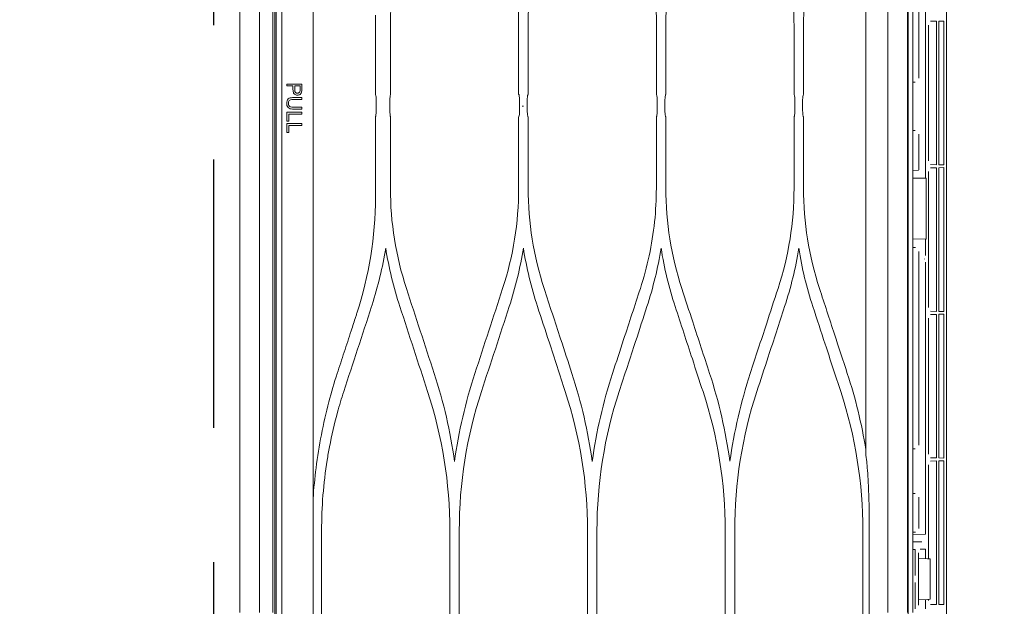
# Model space of a CAD drawing. Header units: inches. Extents: x 65192 to 78842, y -37594 to -36109.
# Tile 32 of 63: x 67292 to 67320, y -36709 to -36692. Entities that reach past the tile are written whole.
import ezdxf

# ---------------------------------------------------------------- set-up
doc = ezdxf.new("R2010")
doc.units = ezdxf.units.IN
doc.header["$MEASUREMENT"] = 0
doc.linetypes.add('HIDDEN', pattern=[0.375, 0.25, -0.125])
doc.layers.add('## 06 klimatyzator', color=30, linetype='Continuous', lineweight=15)
doc.layers.add('p--drzwi', color=7, linetype='Continuous')
doc.layers.add('p--podciąg', color=7, linetype='Continuous')

# ---------------------------------------------------------------- blocks, each defined once
blk = doc.blocks.new('drzwi-90-100')
blk.add_arc((10.8, 3.225), 84.153, 359.52334, 90.47666)
blk = doc.blocks.new('A$C66B7A3C4')
at = {"layer": '## 06 klimatyzator', "lineweight": 15}
for p, q in [((0.557, 85.44), (0.557, 43.5)), ((0.932, 43.5), (0.932, 85.44)), ((0.987, 1.56), (0.987, 85.44)), ((18.818, 84.4), (18.818, 43.5)), ((1.019, 84.083), (1.019, 2.917)), ((1.18, 3.822), (1.18, 83.178)), ((2.055, 83.178), (2.055, 57.846)), ((18.114, 82.346), (18.114, 43.5)), ((18.662, 43.5), (18.662, 82.346)), ((18.684, 82.346), (18.684, 4.654)), ((19.758, 81.016), (19.758, 47.653)), ((17.501, 57.787), (17.501, 67.396)), ((18.987, 62.26), (18.987, 58.425)), ((19.167, 55.637), (19.167, 62.427)), ((3.796, 60.187), (3.796, 57.973)), ((19.304, 60.017), (19.472, 60.02)), ((19.472, 60.02), (19.472, 56.01)), ((19.544, 60.021), (19.681, 60.023)), ((19.544, 56.009), (19.544, 60.021)), ((19.681, 59.919), (19.681, 60.023)), ((7.799, 59.933), (7.799, 57.973)), ((8.064, 57.973), (8.064, 59.933)), ((11.647, 59.933), (11.647, 57.973)), ((11.912, 57.973), (11.912, 59.933)), ((15.495, 59.933), (15.495, 57.973)), ((15.76, 57.973), (15.76, 59.933)), ((19.255, 56.118), (19.255, 59.912)), ((19.681, 59.919), (19.681, 56.111)), ((1.323, 58.21), (1.323, 58.264)), ((18.883, 58.321), (18.818, 58.321)), ((1.739, 57.885), (1.739, 57.832)), ((1.739, 57.62), (1.739, 57.567)), ((2.055, 57.557), (2.055, 57.765)), ((3.819, 57.765), (3.819, 57.557)), ((7.827, 57.557), (7.827, 57.765)), ((8.038, 57.765), (8.038, 57.557)), ((11.673, 57.557), (11.673, 57.765)), ((11.887, 57.765), (11.887, 57.557)), ((15.52, 57.557), (15.52, 57.765)), ((15.735, 57.765), (15.735, 57.557)), ((17.501, 47.894), (17.501, 57.536)), ((17.503, 57.557), (17.503, 57.765)), ((1.323, 57.226), (1.323, 57.48)), ((1.372, 57.426), (1.372, 57.226)), ((1.739, 57.48), (1.739, 57.426)), ((2.055, 57.477), (2.055, 29.523)), ((3.796, 57.35), (3.796, 55.102)), ((7.799, 57.349), (7.799, 55.357)), ((8.064, 55.357), (8.064, 57.349)), ((11.647, 57.349), (11.647, 55.357)), ((11.912, 55.357), (11.912, 57.349)), ((15.495, 57.349), (15.495, 55.357)), ((15.76, 55.357), (15.76, 57.349)), ((1.323, 56.912), (1.323, 57.165)), ((1.372, 57.111), (1.372, 56.912)), ((1.739, 57.165), (1.739, 57.111)), ((18.818, 56.969), (18.883, 56.969)), ((18.987, 56.865), (18.987, 55.867)), ((19.472, 56.01), (19.304, 56.013)), ((19.304, 55.922), (19.472, 55.925)), ((19.472, 55.925), (19.472, 51.915)), ((19.681, 56.007), (19.544, 56.009)), ((19.544, 55.926), (19.681, 55.929)), ((19.544, 51.914), (19.544, 55.926)), ((19.681, 56.007), (19.681, 56.111)), ((19.681, 55.825), (19.681, 55.929)), ((18.818, 55.838), (18.972, 55.852)), ((18.818, 55.631), (19.167, 55.637)), ((19.167, 55.637), (19.188, 55.638)), ((19.188, 55.638), (19.188, 53.933)), ((19.255, 52.023), (19.255, 55.817)), ((19.681, 55.825), (19.681, 52.016)), ((19.167, 53.934), (18.818, 53.94)), ((19.188, 53.933), (19.167, 53.934)), ((19.167, 53.471), (19.167, 53.934)), ((18.892, 53.695), (18.818, 53.701)), ((18.987, 53.591), (18.987, 48.18)), ((19.145, 53.377), (19.145, 53.384)), ((19.167, 45.686), (19.167, 53.29)), ((19.681, 51.912), (19.681, 52.016)), ((19.472, 51.915), (19.304, 51.918)), ((19.304, 51.827), (19.472, 51.83)), ((19.472, 51.83), (19.472, 47.821)), ((19.681, 51.912), (19.544, 51.914)), ((19.544, 51.832), (19.681, 51.834)), ((19.544, 47.82), (19.544, 51.832)), ((19.681, 51.73), (19.681, 51.834)), ((19.255, 47.929), (19.255, 51.723)), ((19.681, 51.73), (19.681, 47.921)), ((2.728, 50.18), (2.727, 50.181)), ((18.883, 48.076), (18.818, 48.076)), ((19.681, 47.817), (19.681, 47.921)), ((19.255, 45.003), (19.255, 47.628)), ((19.472, 47.821), (19.304, 47.824)), ((19.304, 47.733), (19.472, 47.736)), ((19.472, 47.736), (19.472, 43.726)), ((19.681, 47.817), (19.544, 47.82)), ((19.544, 47.737), (19.681, 47.739)), ((19.544, 43.725), (19.544, 47.737)), ((19.681, 47.635), (19.681, 47.739)), ((19.681, 47.635), (19.681, 43.827)), ((19.758, 39.351), (19.758, 47.653)), ((18.818, 46.828), (18.883, 46.828)), ((18.987, 46.724), (18.987, 45.853)), ((2.292, 41.316), (2.292, 45.684)), ((5.876, 45.788), (5.876, 41.212)), ((6.139, 41.212), (6.139, 45.788)), ((9.723, 45.788), (9.723, 41.212)), ((9.988, 41.212), (9.988, 45.788)), ((13.571, 45.788), (13.571, 41.212)), ((13.836, 41.212), (13.836, 45.788)), ((17.419, 45.788), (17.419, 41.212)), ((17.599, 45.788), (17.599, 41.212)), ((18.818, 45.743), (18.892, 45.749)), ((18.818, 45.68), (19.167, 45.686)), ((18.818, 45.473), (18.974, 45.476)), ((18.974, 45.476), (19.07, 45.476)), ((18.877, 45.266), (18.818, 45.265)), ((18.877, 44.535), (18.877, 45.266)), ((18.974, 43.707), (18.974, 45.165)), ((19.022, 45.268), (19.167, 45.268)), ((19.167, 45.008), (19.167, 45.268)), ((18.974, 45.018), (19.228, 45.005)), ((19.228, 45.005), (19.302, 45.001)), ((19.302, 45.001), (19.302, 43.871)), ((18.877, 43.606), (18.877, 44.337)), ((19.228, 43.867), (18.974, 43.854)), ((19.167, 43.604), (19.167, 43.864)), ((19.302, 43.871), (19.228, 43.867)), ((19.255, 43.834), (19.255, 43.869)), ((19.681, 43.723), (19.681, 43.827)), ((19.472, 43.726), (19.304, 43.729)), ((19.681, 43.723), (19.544, 43.725))]:
    blk.add_line(p, q, dxfattribs=at)
for points, knots in [([(0.003, 86.874), (0.003, 86.176), (0.003, 85.478), (0.003, 84.78), (0.003, 84.041), (0.003, 83.301), (0.003, 82.562), (0.003, 81.869), (0.003, 81.176), (0.003, 80.483), (0.003, 79.836), (0.003, 79.189), (0.003, 78.541), (0.003, 77.94), (0.003, 77.339), (0.003, 76.738), (0.003, 76.183), (0.003, 75.627), (0.003, 75.072), (0.003, 74.563), (0.003, 74.054), (0.003, 73.544), (0.003, 73.177), (0.003, 72.809), (0.003, 72.441), (0.003, 72.101), (0.003, 71.762), (0.003, 71.422), (0.003, 71.111), (0.003, 70.8), (0.003, 70.489), (0.003, 70.206), (0.003, 69.923), (0.003, 69.641), (0.003, 69.386), (0.003, 69.132), (0.003, 68.878), (0.003, 68.642), (0.003, 68.406), (0.003, 68.17), (0.003, 67.91), (0.003, 67.651), (0.003, 67.391), (0.003, 67.019), (0.003, 66.648), (0.003, 66.276), (0.003, 65.858), (0.003, 65.44), (0.003, 65.022), (0.003, 64.558), (0.003, 64.094), (0.003, 63.63), (0.003, 63.12), (0.003, 62.61), (0.003, 62.1), (0.003, 61.544), (0.003, 60.987), (0.003, 60.431), (0.003, 59.829), (0.003, 59.226), (0.003, 58.624), (0.003, 57.975), (0.003, 57.326), (0.003, 56.678), (0.003, 56.043), (0.003, 55.407), (0.003, 54.772), (0.003, 54.098), (0.003, 53.424), (0.003, 52.751), (0.003, 52.038), (0.003, 51.325), (0.003, 50.612), (0.003, 49.861), (0.003, 49.109), (0.003, 48.358), (0.003, 47.568), (0.003, 46.777), (0.003, 45.987), (0.003, 45.158), (0.003, 44.329), (0.003, 43.5)], [0, 0, 0, 0, 1, 1, 1, 2, 2, 2, 3, 3, 3, 4, 4, 4, 5, 5, 5, 6, 6, 6, 7, 7, 7, 8, 8, 8, 9, 9, 9, 10, 10, 10, 11, 11, 11, 12, 12, 12, 13, 13, 13, 14, 14, 14, 15, 15, 15, 16, 16, 16, 17, 17, 17, 18, 18, 18, 19, 19, 19, 20, 20, 20, 21, 21, 21, 22, 22, 22, 23, 23, 23, 24, 24, 24, 25, 25, 25, 26, 26, 26, 27, 27, 27, 27]), ([(4.662, 62.737), (4.594, 62.511), (4.526, 62.285), (4.469, 62.056), (4.412, 61.826), (4.366, 61.593), (4.329, 61.358), (4.304, 61.202), (4.283, 61.045), (4.266, 60.887), (4.249, 60.73), (4.236, 60.572), (4.228, 60.414), (4.22, 60.256), (4.218, 60.098), (4.215, 59.94)], [0, 0, 0, 0, 1, 1, 1, 2, 2, 2, 3, 3, 3, 4, 4, 4, 5, 5, 5, 5]), ([(7.799, 59.933), (7.797, 60.092), (7.794, 60.252), (7.787, 60.411), (7.779, 60.569), (7.766, 60.727), (7.749, 60.885), (7.733, 61.042), (7.712, 61.199), (7.687, 61.355), (7.662, 61.51), (7.633, 61.665), (7.6, 61.82), (7.567, 61.974), (7.53, 62.128), (7.489, 62.28), (7.446, 62.433), (7.399, 62.585), (7.352, 62.736)], [0, 0, 0, 0, 1, 1, 1, 2, 2, 2, 3, 3, 3, 4, 4, 4, 5, 5, 5, 6, 6, 6, 6]), ([(8.511, 62.736), (8.463, 62.584), (8.416, 62.432), (8.374, 62.278), (8.332, 62.125), (8.295, 61.971), (8.262, 61.816), (8.229, 61.661), (8.2, 61.506), (8.175, 61.35), (8.15, 61.195), (8.13, 61.038), (8.113, 60.881), (8.097, 60.724), (8.084, 60.567), (8.076, 60.409), (8.068, 60.25), (8.066, 60.091), (8.064, 59.933)], [0, 0, 0, 0, 1, 1, 1, 2, 2, 2, 3, 3, 3, 4, 4, 4, 5, 5, 5, 6, 6, 6, 6]), ([(12.359, 62.736), (12.312, 62.584), (12.265, 62.432), (12.222, 62.279), (12.181, 62.126), (12.144, 61.972), (12.111, 61.817), (12.078, 61.663), (12.049, 61.508), (12.024, 61.352), (11.999, 61.196), (11.978, 61.04), (11.962, 60.883), (11.945, 60.725), (11.932, 60.568), (11.924, 60.41), (11.917, 60.251), (11.914, 60.092), (11.912, 59.933)], [0, 0, 0, 0, 1, 1, 1, 2, 2, 2, 3, 3, 3, 4, 4, 4, 5, 5, 5, 6, 6, 6, 6]), ([(15.495, 59.933), (15.492, 60.092), (15.49, 60.251), (15.482, 60.41), (15.474, 60.568), (15.462, 60.726), (15.445, 60.883), (15.428, 61.04), (15.408, 61.197), (15.383, 61.352), (15.358, 61.508), (15.329, 61.663), (15.296, 61.818), (15.263, 61.973), (15.226, 62.126), (15.184, 62.279), (15.142, 62.432), (15.095, 62.584), (15.047, 62.736)], [0, 0, 0, 0, 1, 1, 1, 2, 2, 2, 3, 3, 3, 4, 4, 4, 5, 5, 5, 6, 6, 6, 6]), ([(16.207, 62.736), (16.16, 62.584), (16.113, 62.432), (16.071, 62.279), (16.029, 62.126), (15.992, 61.972), (15.959, 61.817), (15.926, 61.663), (15.897, 61.507), (15.872, 61.352), (15.847, 61.196), (15.826, 61.039), (15.81, 60.882), (15.793, 60.725), (15.78, 60.567), (15.773, 60.409), (15.765, 60.251), (15.763, 60.092), (15.76, 59.933)], [0, 0, 0, 0, 1, 1, 1, 2, 2, 2, 3, 3, 3, 4, 4, 4, 5, 5, 5, 6, 6, 6, 6]), ([(1.735, 58.049), (1.733, 58.036), (1.729, 58.022), (1.722, 58.01), (1.717, 58.001), (1.711, 57.992), (1.703, 57.985), (1.695, 57.978), (1.686, 57.972), (1.676, 57.967), (1.665, 57.962), (1.653, 57.958), (1.64, 57.956), (1.623, 57.953), (1.606, 57.954), (1.589, 57.957), (1.575, 57.96), (1.561, 57.965), (1.549, 57.972), (1.539, 57.978), (1.53, 57.985), (1.522, 57.994), (1.514, 58.003), (1.508, 58.013), (1.504, 58.024), (1.497, 58.042), (1.494, 58.061), (1.493, 58.08), (1.489, 58.123), (1.492, 58.166), (1.492, 58.21)], [0, 0, 0, 0, 1, 1, 1, 2, 2, 2, 3, 3, 3, 4, 4, 4, 5, 5, 5, 6, 6, 6, 7, 7, 7, 8, 8, 8, 9, 9, 9, 10, 10, 10, 10]), ([(1.541, 58.21), (1.541, 58.17), (1.539, 58.13), (1.541, 58.09), (1.542, 58.079), (1.544, 58.069), (1.547, 58.059), (1.549, 58.051), (1.552, 58.044), (1.556, 58.038), (1.56, 58.031), (1.566, 58.026), (1.572, 58.022), (1.578, 58.018), (1.584, 58.015), (1.59, 58.013), (1.6, 58.01), (1.61, 58.009), (1.62, 58.01), (1.63, 58.01), (1.641, 58.012), (1.651, 58.016), (1.658, 58.019), (1.664, 58.024), (1.669, 58.029), (1.675, 58.034), (1.68, 58.041), (1.683, 58.048), (1.684, 58.05), (1.685, 58.053), (1.686, 58.056)], [0, 0, 0, 0, 1, 1, 1, 2, 2, 2, 3, 3, 3, 4, 4, 4, 5, 5, 5, 6, 6, 6, 7, 7, 7, 8, 8, 8, 9, 9, 9, 10, 10, 10, 10]), ([(1.686, 58.056), (1.69, 58.071), (1.69, 58.086), (1.69, 58.101), (1.69, 58.116), (1.69, 58.13), (1.69, 58.145), (1.69, 58.167), (1.69, 58.188), (1.69, 58.21)], [0, 0, 0, 0, 1, 1, 1, 2, 2, 2, 3, 3, 3, 3]), ([(1.739, 58.264), (1.739, 58.244), (1.739, 58.225), (1.739, 58.205), (1.739, 58.186), (1.739, 58.166), (1.739, 58.147), (1.739, 58.114), (1.741, 58.081), (1.735, 58.049)], [0, 0, 0, 0, 1, 1, 1, 2, 2, 2, 3, 3, 3, 3]), ([(1.739, 57.567), (1.652, 57.567), (1.565, 57.564), (1.478, 57.567), (1.434, 57.569), (1.388, 57.577), (1.357, 57.608), (1.326, 57.639), (1.315, 57.685), (1.316, 57.728), (1.316, 57.772), (1.327, 57.818), (1.359, 57.848), (1.391, 57.877), (1.438, 57.884), (1.481, 57.885), (1.567, 57.888), (1.653, 57.885), (1.739, 57.885)], [0, 0, 0, 0, 1, 1, 1, 2, 2, 2, 3, 3, 3, 4, 4, 4, 5, 5, 5, 6, 6, 6, 6]), ([(1.739, 57.832), (1.686, 57.832), (1.633, 57.832), (1.58, 57.832), (1.527, 57.832), (1.472, 57.84), (1.422, 57.823), (1.396, 57.814), (1.377, 57.792), (1.37, 57.766), (1.363, 57.741), (1.363, 57.713), (1.37, 57.687), (1.376, 57.661), (1.395, 57.639), (1.42, 57.63), (1.445, 57.622), (1.472, 57.62), (1.499, 57.62)], [0, 0, 0, 0, 1, 1, 1, 2, 2, 2, 3, 3, 3, 4, 4, 4, 5, 5, 5, 6, 6, 6, 6]), ([(2.055, 57.765), (2.055, 57.788), (2.055, 57.812), (2.055, 57.834), (2.055, 57.838), (2.055, 57.842), (2.055, 57.846)], [0, 0, 0, 0, 1, 1, 1, 2, 2, 2, 2]), ([(3.819, 57.765), (3.819, 57.787), (3.819, 57.809), (3.818, 57.829), (3.817, 57.849), (3.816, 57.868), (3.815, 57.885), (3.813, 57.903), (3.812, 57.918), (3.81, 57.931), (3.807, 57.945), (3.805, 57.955), (3.803, 57.962), (3.8, 57.969), (3.798, 57.972), (3.796, 57.973)], [0, 0, 0, 0, 1, 1, 1, 2, 2, 2, 3, 3, 3, 4, 4, 4, 5, 5, 5, 5]), ([(4.222, 57.973), (4.219, 57.973), (4.216, 57.969), (4.214, 57.961), (4.212, 57.953), (4.209, 57.94), (4.207, 57.924), (4.205, 57.909), (4.204, 57.89), (4.202, 57.869), (4.201, 57.849), (4.2, 57.826), (4.2, 57.803), (4.2, 57.79), (4.2, 57.778), (4.2, 57.765)], [0, 0, 0, 0, 1, 1, 1, 2, 2, 2, 3, 3, 3, 4, 4, 4, 5, 5, 5, 5]), ([(7.799, 57.973), (7.803, 57.973), (7.806, 57.969), (7.809, 57.96), (7.812, 57.951), (7.815, 57.937), (7.818, 57.919), (7.82, 57.903), (7.823, 57.882), (7.824, 57.859), (7.825, 57.839), (7.826, 57.815), (7.827, 57.792), (7.827, 57.783), (7.827, 57.774), (7.827, 57.765)], [0, 0, 0, 0, 1, 1, 1, 2, 2, 2, 3, 3, 3, 4, 4, 4, 5, 5, 5, 5]), ([(8.038, 57.765), (8.038, 57.788), (8.038, 57.812), (8.039, 57.834), (8.04, 57.855), (8.042, 57.876), (8.043, 57.894), (8.045, 57.912), (8.047, 57.928), (8.05, 57.94), (8.052, 57.953), (8.055, 57.962), (8.058, 57.968), (8.06, 57.972), (8.062, 57.973), (8.064, 57.973)], [0, 0, 0, 0, 1, 1, 1, 2, 2, 2, 3, 3, 3, 4, 4, 4, 5, 5, 5, 5]), ([(11.647, 57.973), (11.65, 57.973), (11.653, 57.969), (11.656, 57.961), (11.659, 57.953), (11.661, 57.94), (11.664, 57.924), (11.666, 57.909), (11.668, 57.89), (11.67, 57.869), (11.671, 57.848), (11.672, 57.826), (11.673, 57.803), (11.673, 57.79), (11.673, 57.778), (11.673, 57.765)], [0, 0, 0, 0, 1, 1, 1, 2, 2, 2, 3, 3, 3, 4, 4, 4, 5, 5, 5, 5]), ([(11.887, 57.765), (11.887, 57.789), (11.887, 57.812), (11.888, 57.834), (11.889, 57.856), (11.89, 57.877), (11.892, 57.895), (11.894, 57.913), (11.896, 57.929), (11.899, 57.942), (11.901, 57.954), (11.904, 57.963), (11.906, 57.968), (11.908, 57.972), (11.91, 57.973), (11.912, 57.973)], [0, 0, 0, 0, 1, 1, 1, 2, 2, 2, 3, 3, 3, 4, 4, 4, 5, 5, 5, 5]), ([(15.495, 57.973), (15.497, 57.973), (15.5, 57.969), (15.503, 57.961), (15.506, 57.953), (15.509, 57.941), (15.511, 57.926), (15.513, 57.912), (15.515, 57.893), (15.517, 57.873), (15.518, 57.853), (15.519, 57.831), (15.52, 57.808), (15.52, 57.794), (15.52, 57.78), (15.52, 57.765)], [0, 0, 0, 0, 1, 1, 1, 2, 2, 2, 3, 3, 3, 4, 4, 4, 5, 5, 5, 5]), ([(15.735, 57.765), (15.735, 57.789), (15.735, 57.812), (15.736, 57.834), (15.737, 57.856), (15.739, 57.877), (15.74, 57.895), (15.742, 57.913), (15.744, 57.929), (15.747, 57.942), (15.749, 57.954), (15.752, 57.963), (15.755, 57.968), (15.756, 57.972), (15.758, 57.973), (15.76, 57.973)], [0, 0, 0, 0, 1, 1, 1, 2, 2, 2, 3, 3, 3, 4, 4, 4, 5, 5, 5, 5]), ([(2.055, 57.477), (2.055, 57.498), (2.055, 57.522), (2.055, 57.545), (2.055, 57.549), (2.055, 57.553), (2.055, 57.557)], [0, 0, 0, 0, 1, 1, 1, 2, 2, 2, 2]), ([(3.796, 57.35), (3.799, 57.351), (3.802, 57.357), (3.805, 57.367), (3.807, 57.377), (3.81, 57.392), (3.812, 57.412), (3.814, 57.429), (3.816, 57.451), (3.817, 57.475), (3.818, 57.496), (3.819, 57.519), (3.819, 57.543), (3.819, 57.548), (3.819, 57.552), (3.819, 57.557)], [0, 0, 0, 0, 1, 1, 1, 2, 2, 2, 3, 3, 3, 4, 4, 4, 5, 5, 5, 5]), ([(4.2, 57.557), (4.2, 57.535), (4.2, 57.512), (4.201, 57.49), (4.202, 57.469), (4.203, 57.449), (4.204, 57.431), (4.206, 57.413), (4.207, 57.397), (4.209, 57.385), (4.211, 57.372), (4.214, 57.362), (4.216, 57.356), (4.218, 57.352), (4.22, 57.349), (4.222, 57.349)], [0, 0, 0, 0, 1, 1, 1, 2, 2, 2, 3, 3, 3, 4, 4, 4, 5, 5, 5, 5]), ([(7.827, 57.557), (7.827, 57.536), (7.827, 57.514), (7.826, 57.493), (7.825, 57.473), (7.823, 57.453), (7.822, 57.436), (7.82, 57.418), (7.818, 57.403), (7.816, 57.39), (7.813, 57.376), (7.811, 57.366), (7.808, 57.359), (7.805, 57.353), (7.802, 57.349), (7.799, 57.349)], [0, 0, 0, 0, 1, 1, 1, 2, 2, 2, 3, 3, 3, 4, 4, 4, 5, 5, 5, 5]), ([(8.064, 57.349), (8.061, 57.349), (8.058, 57.354), (8.055, 57.361), (8.052, 57.369), (8.05, 57.381), (8.047, 57.396), (8.045, 57.411), (8.043, 57.429), (8.042, 57.45), (8.04, 57.469), (8.039, 57.492), (8.039, 57.515), (8.038, 57.529), (8.038, 57.543), (8.038, 57.557)], [0, 0, 0, 0, 1, 1, 1, 2, 2, 2, 3, 3, 3, 4, 4, 4, 5, 5, 5, 5]), ([(11.673, 57.557), (11.673, 57.535), (11.673, 57.512), (11.672, 57.491), (11.671, 57.469), (11.669, 57.449), (11.668, 57.431), (11.666, 57.413), (11.664, 57.398), (11.662, 57.385), (11.659, 57.372), (11.656, 57.362), (11.654, 57.356), (11.651, 57.352), (11.649, 57.349), (11.647, 57.349)], [0, 0, 0, 0, 1, 1, 1, 2, 2, 2, 3, 3, 3, 4, 4, 4, 5, 5, 5, 5]), ([(11.912, 57.349), (11.909, 57.349), (11.906, 57.353), (11.904, 57.361), (11.901, 57.369), (11.898, 57.38), (11.896, 57.395), (11.894, 57.41), (11.892, 57.427), (11.891, 57.447), (11.889, 57.467), (11.888, 57.489), (11.887, 57.512), (11.887, 57.527), (11.887, 57.542), (11.887, 57.557)], [0, 0, 0, 0, 1, 1, 1, 2, 2, 2, 3, 3, 3, 4, 4, 4, 5, 5, 5, 5]), ([(15.52, 57.557), (15.52, 57.534), (15.52, 57.511), (15.519, 57.489), (15.518, 57.468), (15.516, 57.447), (15.515, 57.429), (15.513, 57.411), (15.511, 57.395), (15.508, 57.383), (15.506, 57.37), (15.503, 57.361), (15.501, 57.355), (15.499, 57.351), (15.497, 57.349), (15.495, 57.349)], [0, 0, 0, 0, 1, 1, 1, 2, 2, 2, 3, 3, 3, 4, 4, 4, 5, 5, 5, 5]), ([(15.76, 57.349), (15.757, 57.349), (15.754, 57.354), (15.752, 57.361), (15.749, 57.369), (15.746, 57.381), (15.744, 57.395), (15.742, 57.41), (15.74, 57.428), (15.739, 57.448), (15.737, 57.468), (15.736, 57.49), (15.735, 57.513), (15.735, 57.527), (15.735, 57.542), (15.735, 57.557)], [0, 0, 0, 0, 1, 1, 1, 2, 2, 2, 3, 3, 3, 4, 4, 4, 5, 5, 5, 5]), ([(9.287, 50.181), (9.182, 50.503), (9.077, 50.825), (8.971, 51.147), (8.894, 51.381), (8.818, 51.615), (8.741, 51.85), (8.664, 52.084), (8.588, 52.319), (8.511, 52.553)], [0, 0, 0, 0, 1, 1, 1, 2, 2, 2, 3, 3, 3, 3]), ([(11.2, 52.553), (11.122, 52.315), (11.044, 52.076), (10.966, 51.838), (10.888, 51.6), (10.81, 51.362), (10.732, 51.124), (10.629, 50.809), (10.526, 50.495), (10.423, 50.181)], [0, 0, 0, 0, 1, 1, 1, 2, 2, 2, 3, 3, 3, 3]), ([(13.136, 50.181), (13.057, 50.42), (12.979, 50.66), (12.9, 50.9), (12.822, 51.139), (12.743, 51.379), (12.665, 51.618), (12.563, 51.93), (12.461, 52.241), (12.359, 52.553)], [0, 0, 0, 0, 1, 1, 1, 2, 2, 2, 3, 3, 3, 3]), ([(15.047, 52.553), (14.939, 52.221), (14.83, 51.89), (14.722, 51.558), (14.647, 51.329), (14.572, 51.099), (14.496, 50.869), (14.421, 50.64), (14.346, 50.41), (14.271, 50.181)], [0, 0, 0, 0, 1, 1, 1, 2, 2, 2, 3, 3, 3, 3]), ([(16.984, 50.181), (16.864, 50.547), (16.744, 50.913), (16.624, 51.279), (16.555, 51.491), (16.485, 51.704), (16.416, 51.916), (16.346, 52.128), (16.277, 52.341), (16.207, 52.553)], [0, 0, 0, 0, 1, 1, 1, 2, 2, 2, 3, 3, 3, 3]), ([(8.327, 52.047), (8.434, 51.72), (8.541, 51.393), (8.648, 51.065), (8.724, 50.834), (8.8, 50.602), (8.876, 50.37), (8.951, 50.138), (9.027, 49.906), (9.103, 49.674)], [0, 0, 0, 0, 1, 1, 1, 2, 2, 2, 3, 3, 3, 3]), ([(10.608, 49.674), (10.684, 49.908), (10.761, 50.142), (10.837, 50.376), (10.914, 50.609), (10.99, 50.843), (11.067, 51.077), (11.173, 51.4), (11.278, 51.723), (11.384, 52.047)], [0, 0, 0, 0, 1, 1, 1, 2, 2, 2, 3, 3, 3, 3]), ([(12.175, 52.047), (12.254, 51.803), (12.334, 51.56), (12.414, 51.316), (12.493, 51.072), (12.573, 50.829), (12.653, 50.585), (12.752, 50.282), (12.851, 49.978), (12.951, 49.674)], [0, 0, 0, 0, 1, 1, 1, 2, 2, 2, 3, 3, 3, 3]), ([(14.456, 49.674), (14.562, 49.998), (14.668, 50.322), (14.774, 50.646), (14.85, 50.88), (14.927, 51.113), (15.003, 51.346), (15.08, 51.58), (15.156, 51.813), (15.232, 52.046)], [0, 0, 0, 0, 1, 1, 1, 2, 2, 2, 3, 3, 3, 3]), ([(16.022, 52.046), (16.136, 51.698), (16.25, 51.35), (16.364, 51.002), (16.437, 50.781), (16.509, 50.56), (16.581, 50.338), (16.654, 50.117), (16.726, 49.896), (16.799, 49.674)], [0, 0, 0, 0, 1, 1, 1, 2, 2, 2, 3, 3, 3, 3]), ([(3.28, 51.867), (3.269, 51.834), (3.258, 51.801), (3.248, 51.768), (3.205, 51.637), (3.162, 51.506), (3.119, 51.375), (3.054, 51.176), (2.988, 50.977), (2.923, 50.778), (2.858, 50.579), (2.793, 50.38), (2.728, 50.181)], [0, 0, 0, 0, 1, 1, 1, 2, 2, 2, 3, 3, 3, 4, 4, 4, 4]), ([(2.292, 45.684), (2.292, 45.719), (2.292, 45.753), (2.292, 45.788), (2.292, 46.448), (2.344, 47.107), (2.448, 47.759), (2.468, 47.883), (2.489, 48.006), (2.513, 48.128)], [0, 0, 0, 0, 1, 1, 1, 2, 2, 2, 3, 3, 3, 3]), ([(17.532, 47.65), (17.536, 47.616), (17.54, 47.582), (17.543, 47.547), (17.553, 47.44), (17.56, 47.332), (17.565, 47.224)], [0, 0, 0, 0, 1, 1, 1, 2, 2, 2, 2]), ([(17.565, 47.224), (17.568, 47.171), (17.57, 47.118), (17.572, 47.065), (17.577, 46.948), (17.582, 46.83), (17.585, 46.713), (17.589, 46.599), (17.592, 46.485), (17.594, 46.37)], [0, 0, 0, 0, 1, 1, 1, 2, 2, 2, 3, 3, 3, 3]), ([(17.594, 46.37), (17.594, 46.346), (17.595, 46.321), (17.595, 46.297), (17.597, 46.199), (17.598, 46.101), (17.598, 46.003), (17.599, 45.931), (17.599, 45.86), (17.599, 45.788)], [0, 0, 0, 0, 1, 1, 1, 2, 2, 2, 3, 3, 3, 3])]:
    blk.add_open_spline(points, degree=3, knots=knots, dxfattribs=at)
for points in [[(11.2, 62.736), (11.513, 61.838), (11.665, 60.886), (11.647, 59.933)], [(4.222, 57.973), (4.219, 58.627), (4.217, 59.28), (4.215, 59.933)], [(1.323, 58.264), (1.462, 58.264), (1.601, 58.264), (1.739, 58.264)], [(1.492, 58.21), (1.436, 58.21), (1.379, 58.21), (1.323, 58.21)], [(1.69, 58.21), (1.64, 58.21), (1.591, 58.21), (1.541, 58.21)], [(17.501, 57.787), (17.502, 57.78), (17.503, 57.773), (17.503, 57.765)], [(1.499, 57.62), (1.579, 57.62), (1.659, 57.62), (1.739, 57.62)], [(4.2, 57.645), (4.2, 57.685), (4.2, 57.725), (4.2, 57.765)], [(4.2, 57.557), (4.2, 57.586), (4.2, 57.616), (4.2, 57.645)], [(7.931, 57.645), (7.919, 57.645), (7.907, 57.645), (7.895, 57.645)], [(17.503, 57.557), (17.503, 57.55), (17.502, 57.543), (17.501, 57.536)], [(1.323, 57.48), (1.462, 57.48), (1.601, 57.48), (1.739, 57.48)], [(1.739, 57.426), (1.617, 57.426), (1.494, 57.426), (1.372, 57.426)], [(4.215, 55.356), (4.217, 56.021), (4.22, 56.685), (4.222, 57.349)], [(1.372, 57.226), (1.355, 57.226), (1.339, 57.226), (1.323, 57.226)], [(1.323, 57.165), (1.462, 57.165), (1.601, 57.165), (1.739, 57.165)], [(1.739, 57.111), (1.617, 57.111), (1.494, 57.111), (1.372, 57.111)], [(1.372, 56.912), (1.355, 56.912), (1.339, 56.912), (1.323, 56.912)], [(4.662, 52.553), (4.366, 53.457), (4.216, 54.391), (4.215, 55.35)], [(7.799, 55.357), (7.799, 54.397), (7.649, 53.46), (7.352, 52.553)], [(8.511, 52.553), (8.214, 53.461), (8.064, 54.397), (8.064, 55.357)], [(11.647, 55.357), (11.647, 55.042), (11.631, 54.73), (11.598, 54.42)], [(12.359, 52.553), (12.061, 53.463), (11.912, 54.398), (11.912, 55.357)], [(15.495, 55.357), (15.495, 54.399), (15.345, 53.463), (15.047, 52.553)], [(16.207, 52.553), (15.909, 53.463), (15.76, 54.399), (15.76, 55.357)], [(3.796, 55.102), (3.796, 54.003), (3.62, 52.906), (3.28, 51.867)], [(11.598, 54.42), (11.529, 53.772), (11.397, 53.156), (11.2, 52.553)], [(3.703, 52.095), (3.871, 52.616), (3.998, 53.146), (4.083, 53.682)], [(4.083, 53.682), (4.172, 53.129), (4.304, 52.583), (4.48, 52.047)], [(7.536, 52.047), (7.711, 52.583), (7.843, 53.127), (7.931, 53.679)], [(7.931, 53.679), (8.019, 53.127), (8.151, 52.583), (8.327, 52.047)], [(11.384, 52.047), (11.559, 52.582), (11.691, 53.126), (11.779, 53.677)], [(11.779, 53.677), (11.867, 53.126), (11.999, 52.582), (12.175, 52.047)], [(15.232, 52.046), (15.408, 52.582), (15.539, 53.125), (15.627, 53.676)], [(15.627, 53.676), (15.715, 53.125), (15.847, 52.582), (16.022, 52.046)], [(5.439, 50.18), (5.18, 50.971), (4.921, 51.762), (4.662, 52.553)], [(7.352, 52.553), (7.093, 51.762), (6.835, 50.971), (6.576, 50.18)], [(2.911, 49.674), (3.17, 50.466), (3.429, 51.257), (3.688, 52.047)], [(3.688, 52.047), (3.693, 52.063), (3.698, 52.079), (3.703, 52.095)], [(4.48, 52.047), (4.738, 51.256), (4.997, 50.465), (5.256, 49.675)], [(6.759, 49.674), (7.018, 50.465), (7.277, 51.256), (7.536, 52.047)], [(3.28, 51.867), (3.28, 51.867), (3.28, 51.866), (3.28, 51.867)], [(2.728, 50.18), (2.642, 49.918), (2.564, 49.653), (2.493, 49.386)], [(2.728, 50.181), (2.728, 50.181), (2.728, 50.18), (2.728, 50.18)], [(6.007, 47.721), (5.892, 48.555), (5.702, 49.375), (5.439, 50.18)], [(6.576, 50.18), (6.312, 49.375), (6.122, 48.554), (6.007, 47.721)], [(9.855, 47.725), (9.74, 48.557), (9.551, 49.376), (9.287, 50.181)], [(10.423, 50.181), (10.16, 49.375), (9.97, 48.556), (9.855, 47.725)], [(13.703, 47.727), (13.588, 48.557), (13.399, 49.376), (13.136, 50.181)], [(14.271, 50.181), (14.008, 49.376), (13.818, 48.557), (13.703, 47.727)], [(17.502, 48.054), (17.385, 48.772), (17.213, 49.482), (16.984, 50.181)], [(2.737, 49.094), (2.79, 49.289), (2.848, 49.482), (2.911, 49.674)], [(5.256, 49.675), (5.667, 48.418), (5.876, 47.121), (5.876, 45.788)], [(6.139, 45.788), (6.139, 47.12), (6.348, 48.417), (6.759, 49.674)], [(9.103, 49.674), (9.515, 48.415), (9.723, 47.117), (9.723, 45.788)], [(9.988, 45.788), (9.988, 47.117), (10.195, 48.414), (10.608, 49.674)], [(12.951, 49.674), (13.364, 48.413), (13.571, 47.116), (13.571, 45.788)], [(13.836, 45.788), (13.836, 47.116), (14.043, 48.413), (14.456, 49.674)], [(16.799, 49.674), (17.212, 48.413), (17.419, 47.115), (17.419, 45.788)], [(2.493, 49.386), (2.335, 48.779), (2.215, 48.163), (2.136, 47.542)], [(2.513, 48.128), (2.575, 48.454), (2.649, 48.776), (2.737, 49.094)], [(17.532, 47.65), (17.523, 47.732), (17.512, 47.813), (17.501, 47.894)], [(2.055, 46.682), (2.073, 46.969), (2.101, 47.256), (2.136, 47.542)]]:
    blk.add_open_spline(points, degree=3, dxfattribs=at)

msp = doc.modelspace()

# ---------------------------------------------------------------- linework, layer by layer
at = {"layer": 'p--podciąg', "linetype": 'HIDDEN', "ltscale": 30}
msp.add_line((67297.89, -36760.1), (67297.89, -36660.1), dxfattribs=at)

# ---------------------------------------------------------------- block references
at = {"layer": '## 06 klimatyzator', "color": 2, "linetype": 'Continuous', "lineweight": 60}
msp.add_blockref('A$C66B7A3C4', (67298.61, -36752.511), dxfattribs=at)
at = {"layer": 'p--drzwi', "rotation": 270}
msp.add_blockref('drzwi-90-100', (67289.94, -36660.1), dxfattribs=at)

doc.saveas('drawing.dxf')
